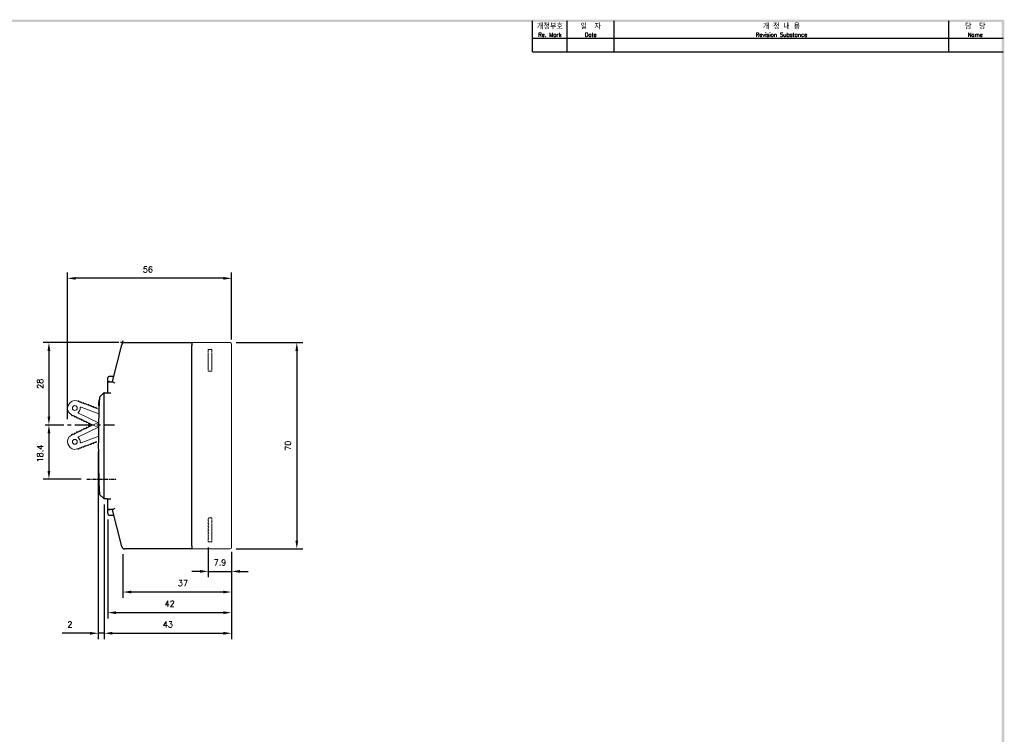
# Model space of a CAD drawing. Extents: x -417 to 860, y -1918 to 556.
# Tile 6 of 6: x 523 to 857, y 310 to 553. Entities that reach past the tile are written whole.
import ezdxf

# ---------------------------------------------------------------- set-up
doc = ezdxf.new("R2010")
doc.units = 0
doc.header["$MEASUREMENT"] = 0
doc.linetypes.add('CENTER', pattern=[2, 1.25, -0.25, 0.25, -0.25])
doc.linetypes.add('HIDDEN', pattern=[0.375, 0.25, -0.125])
doc.layers.get('0').update_dxf_attribs({"linetype": 'CONTINUOUS'})
for name, color, linetype in [('cen', 1, 'CENTER'), ('di', 3, 'CONTINUOUS'), ('DIM', 3, 'CONTINUOUS'), ('dimtaxt', 3, 'CONTINUOUS'), ('dwg', 7, 'CONTINUOUS'), ('text', 3, 'CONTINUOUS'), ('변경', 8, 'CONTINUOUS')]:
    doc.layers.add(name, color=color, linetype=linetype)
doc.styles.add('KIM', font='ROMANS.shx', dxfattribs={"height": 5, "bigfont": 'GSG1.shx'})
doc.styles.get("Standard").update_dxf_attribs({"font": 'romans.shx', "height": 2, "bigfont": 'hgs.shx'})
doc.dimstyles.new('STANDARD$0', dxfattribs={"dimtxt": 5, "dimasz": 5, "dimexe": 1, "dimexo": 2, "dimgap": 2, "dimtad": 1, "dimdec": 4, "dimzin": 12, "dimdsep": 46, "dimtxsty": 'KIM', "dimcen": -1, "dimdle": 0.1, "dimadec": 0, "dimazin": 0, "dimtfac": 1, "dimtdec": 4, "dimtmove": 0, "dimatfit": 3, "dimfxl": 0, "dimtolj": 1, "dimtzin": 0, "dimarcsym": 0})

# ---------------------------------------------------------------- blocks, each defined once
blk = doc.blocks.new('*D947')
at = {"layer": 'DIM'}
for p, q in [((539.48, 417.18), (539.48, 466.95)), ((592.35, 464.95), (542.28, 464.95)), ((595.15, 444.14), (595.15, 466.95))]:
    blk.add_line(p, q, dxfattribs=at)
for points in [[(542.28, 465.41), (542.28, 464.48), (539.48, 464.95)], [(592.35, 465.41), (592.35, 464.48), (595.15, 464.95)]]:
    blk.add_solid(points, dxfattribs=at)
at = {"layer": 'DIM', "insert": (566.78, 467.95), "char_height": 2, "attachment_point": 5}
blk.add_mtext('\\A1;56', dxfattribs=at)
blk = doc.blocks.new('*D948')
at = {"layer": 'DIM'}
for p, q in [((558.31, 371.35), (558.31, 356.48)), ((595.15, 371.64), (595.15, 356.48)), ((592.35, 358.48), (561.11, 358.48))]:
    blk.add_line(p, q, dxfattribs=at)
for points in [[(561.11, 358.95), (561.11, 358.01), (558.31, 358.48)], [(592.35, 358.95), (592.35, 358.01), (595.15, 358.48)]]:
    blk.add_solid(points, dxfattribs=at)
at = {"layer": 'DIM', "insert": (578.65, 361.48), "char_height": 2, "attachment_point": 5}
blk.add_mtext('\\A1;37', dxfattribs=at)
blk = doc.blocks.new('*D949')
at = {"layer": 'DIM'}
for p, q in [((587.25, 373.54), (587.25, 363.48)), ((595.15, 371.64), (595.15, 363.48)), ((584.45, 365.48), (581.65, 365.48)), ((587.25, 365.48), (595.15, 365.48)), ((597.95, 365.48), (600.75, 365.48))]:
    blk.add_line(p, q, dxfattribs=at)
for points in [[(584.45, 365.95), (584.45, 365.01), (587.25, 365.48)], [(597.95, 365.95), (597.95, 365.01), (595.15, 365.48)]]:
    blk.add_solid(points, dxfattribs=at)
at = {"layer": 'DIM', "insert": (591.2, 368.48), "char_height": 2, "attachment_point": 5}
blk.add_mtext('\\A1;7.9', dxfattribs=at)
blk = doc.blocks.new('*D950')
at = {"layer": 'DIM'}
for p, q in [((596.65, 443.14), (619.27, 443.14)), ((617.27, 440.34), (617.27, 375.94)), ((596.65, 373.14), (619.27, 373.14))]:
    blk.add_line(p, q, dxfattribs=at)
for points in [[(616.81, 440.34), (617.74, 440.34), (617.27, 443.14)], [(616.81, 375.94), (617.74, 375.94), (617.27, 373.14)]]:
    blk.add_solid(points, dxfattribs=at)
at = {"layer": 'DIM', "insert": (614.27, 408.14), "char_height": 2, "attachment_point": 5, "rotation": 90}
blk.add_mtext('\\A1;70', dxfattribs=at)
blk = doc.blocks.new('*D940')
at = {"layer": 'DIM'}
for p, q in [((553.15, 383.1), (553.15, 349.48)), ((595.15, 372.14), (595.15, 349.48)), ((555.95, 351.48), (592.35, 351.48))]:
    blk.add_line(p, q, dxfattribs=at)
for points in [[(555.95, 351.95), (555.95, 351.01), (553.15, 351.48)], [(592.35, 351.95), (592.35, 351.01), (595.15, 351.48)]]:
    blk.add_solid(points, dxfattribs=at)
at = {"layer": 'DIM', "insert": (574.15, 354.48), "char_height": 2, "attachment_point": 5}
blk.add_mtext('\\A1;42', dxfattribs=at)
blk = doc.blocks.new('*D941')
at = {"layer": 'DIM'}
for p, q in [((551.95, 388.14), (551.95, 342.48)), ((595.15, 371.89), (595.15, 342.48)), ((554.75, 344.48), (592.35, 344.48))]:
    blk.add_line(p, q, dxfattribs=at)
for points in [[(554.75, 344.95), (554.75, 344.01), (551.95, 344.48)], [(592.35, 344.95), (592.35, 344.01), (595.15, 344.48)]]:
    blk.add_solid(points, dxfattribs=at)
at = {"layer": 'DIM', "insert": (573.55, 347.48), "char_height": 2, "attachment_point": 5}
blk.add_mtext('\\A1;43', dxfattribs=at)
blk = doc.blocks.new('*D943')
at = {"layer": 'DIM'}
for p, q in [((556.92, 443.14), (531.19, 443.14)), ((533.19, 440.34), (533.19, 417.98))]:
    blk.add_line(p, q, dxfattribs=at)
for points in [[(532.73, 440.34), (533.66, 440.34), (533.19, 443.14)], [(532.73, 417.98), (533.66, 417.98), (533.19, 415.18)]]:
    blk.add_solid(points, dxfattribs=at)
at = {"layer": 'DIM', "insert": (530.19, 429.16), "char_height": 2, "attachment_point": 5, "rotation": 90}
blk.add_mtext('\\A1;28', dxfattribs=at)
blk = doc.blocks.new('*D944')
at = {"layer": 'DIM'}
for p, q in [((549.95, 406.14), (549.95, 342.48)), ((551.95, 388.14), (551.95, 342.48)), ((547.15, 344.48), (537.65, 344.48)), ((551.95, 344.48), (549.95, 344.48)), ((554.75, 344.48), (557.55, 344.48))]:
    blk.add_line(p, q, dxfattribs=at)
for points in [[(547.15, 344.95), (547.15, 344.01), (549.95, 344.48)], [(554.75, 344.95), (554.75, 344.01), (551.95, 344.48)]]:
    blk.add_solid(points, dxfattribs=at)
at = {"layer": 'DIM', "insert": (540.31, 347.48), "char_height": 2, "attachment_point": 5}
blk.add_mtext('\\A1;2', dxfattribs=at)
blk = doc.blocks.new('*D945')
at = {"layer": 'DIM'}
for p, q in [((533.19, 412.38), (533.19, 399.54)), ((544.09, 396.74), (531.19, 396.74))]:
    blk.add_line(p, q, dxfattribs=at)
for points in [[(532.73, 412.38), (533.66, 412.38), (533.19, 415.18)], [(532.73, 399.54), (533.66, 399.54), (533.19, 396.74)]]:
    blk.add_solid(points, dxfattribs=at)
at = {"layer": 'DIM', "insert": (530.19, 405.46), "char_height": 2, "attachment_point": 5, "rotation": 90}
blk.add_mtext('\\A1;18.4', dxfattribs=at)

msp = doc.modelspace()

# ---------------------------------------------------------------- linework, layer by layer
for p, q in [((554.709, 429.939), (557.953, 442.392)), ((558.921, 443.14), (581.648, 443.14)), ((581.648, 443.14), (581.648, 442.14)), ((581.648, 374.14), (581.648, 442.14)), ((553.148, 429.426), (553.148, 431.177)), ((555.162, 431.677), (553.648, 431.677)), ((553.148, 426.14), (553.148, 429.426)), ((554.148, 429.796), (554.891, 429.796)), ((551.811, 426.14), (550.338, 424.667)), ((551.948, 426.14), (551.811, 426.14)), ((551.948, 390.14), (551.948, 426.14)), ((551.948, 426.14), (552.948, 426.14)), ((552.948, 426.14), (554.148, 426.14)), ((550.215, 421.811), (550.015, 421.811)), ((550.29, 423.609), (550.09, 423.609)), ((550.342, 391.535), (551.889, 390.14)), ((551.889, 390.14), (551.948, 390.14)), ((552.948, 390.14), (551.948, 390.14)), ((552.948, 390.14), (554.148, 390.14)), ((553.148, 386.853), (553.148, 390.14)), ((553.148, 385.103), (553.148, 386.853)), ((553.648, 384.603), (555.162, 384.603)), ((554.891, 386.483), (554.148, 386.483)), ((557.953, 373.888), (554.709, 386.34)), ((581.648, 374.14), (581.648, 373.14)), ((581.648, 373.14), (558.921, 373.14))]:
    msp.add_line(p, q)
at = {"color": 7, "linetype": 'Continuous', "lineweight": 15}
for p, q in [((562.395, 443.14), (581.648, 443.14)), ((581.648, 443.14), (581.648, 442.14)), ((581.648, 443.14), (594.648, 443.14)), ((581.648, 374.14), (581.648, 442.14)), ((595.148, 442.64), (595.148, 442.14)), ((595.148, 442.14), (595.148, 374.14)), ((539.66, 421.583), (539.891, 422.124)), ((542.689, 423.319), (542.864, 423.253)), ((542.864, 423.253), (542.929, 423.304)), ((543.426, 423.041), (542.864, 423.253)), ((543.411, 423.123), (543.426, 423.041)), ((543.426, 423.041), (543.707, 422.936)), ((543.707, 422.936), (543.772, 422.987)), ((544.268, 422.724), (543.707, 422.936)), ((550.114, 418.92), (544.076, 421.194)), ((544.253, 422.806), (544.268, 422.724)), ((544.268, 422.724), (544.549, 422.619)), ((544.549, 422.619), (544.614, 422.67)), ((545.11, 422.407), (544.549, 422.619)), ((545.095, 422.489), (545.11, 422.407)), ((545.11, 422.407), (545.391, 422.301)), ((545.391, 422.301), (545.456, 422.353)), ((545.953, 422.09), (545.391, 422.301)), ((545.938, 422.172), (545.953, 422.09)), ((545.953, 422.09), (546.233, 421.984)), ((546.233, 421.984), (546.299, 422.036)), ((546.795, 421.773), (546.233, 421.984)), ((546.78, 421.855), (546.795, 421.773)), ((546.795, 421.773), (547.076, 421.667)), ((547.076, 421.667), (547.141, 421.719)), ((547.637, 421.456), (547.076, 421.667)), ((547.622, 421.537), (547.637, 421.456)), ((547.637, 421.456), (547.918, 421.35)), ((547.918, 421.35), (547.983, 421.402)), ((548.48, 421.139), (547.918, 421.35)), ((548.465, 421.22), (548.48, 421.139)), ((548.48, 421.139), (548.76, 421.033)), ((548.76, 421.033), (548.825, 421.085)), ((549.322, 420.821), (548.76, 421.033)), ((549.307, 420.903), (549.322, 420.821)), ((549.322, 420.821), (550.166, 420.503)), ((540.9, 418.655), (540.731, 418.736)), ((540.9, 418.655), (541.441, 418.395)), ((540.908, 418.572), (540.9, 418.655)), ((541.441, 418.395), (541.372, 418.349)), ((541.712, 418.265), (541.441, 418.395)), ((541.712, 418.265), (542.252, 418.006)), ((541.719, 418.183), (541.712, 418.265)), ((542.252, 418.006), (542.183, 417.96)), ((542.523, 417.876), (542.252, 418.006)), ((542.523, 417.876), (543.064, 417.617)), ((542.531, 417.793), (542.523, 417.876)), ((543.064, 417.617), (542.995, 417.571)), ((543.334, 417.487), (543.064, 417.617)), ((543.225, 419.203), (550.035, 415.936)), ((543.334, 417.487), (543.875, 417.227)), ((543.342, 417.404), (543.334, 417.487)), ((543.225, 411.148), (550.035, 414.415)), ((543.875, 417.227), (543.806, 417.181)), ((544.146, 417.097), (543.875, 417.227)), ((544.146, 417.097), (544.687, 416.838)), ((544.154, 417.015), (544.146, 417.097)), ((544.687, 416.838), (544.617, 416.792)), ((544.957, 416.708), (544.687, 416.838)), ((544.957, 416.708), (545.498, 416.449)), ((544.965, 416.625), (544.957, 416.708)), ((545.498, 416.449), (545.429, 416.403)), ((545.769, 416.319), (545.498, 416.449)), ((545.769, 416.319), (546.31, 416.059)), ((545.776, 416.236), (545.769, 416.319)), ((545.769, 414.032), (546.31, 414.291)), ((546.31, 416.059), (546.24, 416.013)), ((546.31, 414.291), (546.24, 414.337)), ((546.58, 415.929), (546.31, 416.059)), ((546.58, 414.421), (546.31, 414.291)), ((546.58, 415.929), (547.121, 415.67)), ((546.588, 415.847), (546.58, 415.929)), ((546.58, 414.421), (547.121, 414.681)), ((546.588, 414.504), (546.58, 414.421)), ((547.121, 415.67), (547.052, 415.624)), ((547.121, 414.681), (547.052, 414.726)), ((550.002, 416.063), (547.121, 414.681)), ((550.002, 414.288), (547.121, 415.67)), ((540.9, 411.696), (540.731, 411.615)), ((540.9, 411.696), (541.441, 411.955)), ((540.908, 411.779), (540.9, 411.696)), ((541.441, 411.955), (541.372, 412.001)), ((541.712, 412.085), (541.441, 411.955)), ((541.712, 412.085), (542.252, 412.345)), ((541.719, 412.168), (541.712, 412.085)), ((542.252, 412.345), (542.183, 412.39)), ((542.523, 412.474), (542.252, 412.345)), ((542.523, 412.474), (543.064, 412.734)), ((542.531, 412.557), (542.523, 412.474)), ((543.064, 412.734), (542.995, 412.78)), ((543.334, 412.864), (543.064, 412.734)), ((543.334, 412.864), (543.875, 413.123)), ((543.342, 412.947), (543.334, 412.864)), ((543.875, 413.123), (543.806, 413.169)), ((544.146, 413.253), (543.875, 413.123)), ((550.114, 411.43), (544.076, 409.157)), ((544.146, 413.253), (544.687, 413.513)), ((544.154, 413.336), (544.146, 413.253)), ((544.687, 413.513), (544.617, 413.558)), ((544.957, 413.642), (544.687, 413.513)), ((544.957, 413.642), (545.498, 413.902)), ((544.965, 413.725), (544.957, 413.642)), ((545.498, 413.902), (545.429, 413.948)), ((545.769, 414.032), (545.498, 413.902)), ((545.776, 414.114), (545.769, 414.032)), ((539.66, 408.767), (539.891, 408.226)), ((544.268, 407.626), (543.707, 407.415)), ((544.253, 407.545), (544.268, 407.626)), ((544.268, 407.626), (544.549, 407.732)), ((545.11, 407.943), (544.549, 407.732)), ((544.549, 407.732), (544.614, 407.68)), ((545.095, 407.862), (545.11, 407.943)), ((545.11, 407.943), (545.391, 408.049)), ((545.953, 408.261), (545.391, 408.049)), ((545.391, 408.049), (545.456, 407.997)), ((545.938, 408.179), (545.953, 408.261)), ((545.953, 408.261), (546.233, 408.366)), ((546.795, 408.578), (546.233, 408.366)), ((546.233, 408.366), (546.299, 408.315)), ((546.78, 408.496), (546.795, 408.578)), ((546.795, 408.578), (547.076, 408.683)), ((547.637, 408.895), (547.076, 408.683)), ((547.076, 408.683), (547.141, 408.632)), ((547.622, 408.813), (547.637, 408.895)), ((547.637, 408.895), (547.918, 409)), ((548.48, 409.212), (547.918, 409)), ((547.918, 409), (547.983, 408.949)), ((548.465, 409.13), (548.48, 409.212)), ((548.48, 409.212), (548.76, 409.318)), ((549.322, 409.529), (548.76, 409.318)), ((548.76, 409.318), (548.825, 409.266)), ((542.689, 407.032), (542.864, 407.098)), ((543.426, 407.309), (542.864, 407.098)), ((542.864, 407.098), (542.929, 407.046)), ((543.411, 407.227), (543.426, 407.309)), ((543.426, 407.309), (543.707, 407.415)), ((543.707, 407.415), (543.772, 407.363)), ((581.648, 374.14), (581.648, 373.14)), ((595.148, 374.14), (595.148, 373.64)), ((581.648, 373.14), (562.148, 373.14)), ((594.648, 373.14), (581.648, 373.14))]:
    msp.add_line(p, q, dxfattribs=at)
at = {"color": 6, "linetype": 'HIDDEN', "lineweight": 15}
for p, q in [((587.248, 440.84), (588.448, 440.84)), ((587.248, 440.84), (587.248, 433.44)), ((588.448, 440.84), (588.448, 433.44)), ((588.448, 433.44), (587.248, 433.44)), ((587.398, 383.54), (587.248, 383.39)), ((587.248, 382.69), (587.248, 383.39)), ((587.248, 382.69), (587.398, 382.54)), ((587.398, 382.54), (587.248, 382.39)), ((587.248, 381.69), (587.248, 382.39)), ((587.248, 381.69), (587.398, 381.54)), ((587.398, 381.54), (587.248, 381.39)), ((587.248, 380.69), (587.248, 381.39)), ((587.298, 383.64), (587.398, 383.54)), ((588.448, 383.64), (587.298, 383.64)), ((588.448, 375.54), (588.448, 383.64)), ((587.248, 380.69), (587.398, 380.54)), ((587.398, 380.54), (587.248, 380.39)), ((587.248, 379.69), (587.248, 380.39)), ((587.248, 379.69), (587.398, 379.54)), ((587.398, 379.54), (587.248, 379.39)), ((587.248, 378.69), (587.248, 379.39)), ((587.248, 378.69), (587.398, 378.54)), ((587.398, 378.54), (587.248, 378.39)), ((587.248, 377.69), (587.248, 378.39)), ((587.248, 377.69), (587.398, 377.54)), ((587.398, 377.54), (587.248, 377.39)), ((587.248, 376.69), (587.248, 377.39)), ((587.248, 376.69), (587.398, 376.54)), ((587.398, 376.54), (587.248, 376.39)), ((587.248, 375.54), (587.248, 376.39)), ((587.248, 375.54), (588.448, 375.54))]:
    msp.add_line(p, q, dxfattribs=at)
at = {"color": 7, "linetype": 'Continuous', "lineweight": 15}
for centre in [(541.983, 420.911), (541.983, 409.44)]:
    msp.add_circle(centre, 0.825, dxfattribs=at)
for centre, radius, start, end in [((558.921, 442.14), 1, 90, 165.39875), ((553.648, 431.177), 0.5, 90, 180), ((553.642, 429.42), 0.494, 89.27862, 179.25998), ((899.948, 408.14), 350, 177.29344, 182.71921), ((899.948, 408.14), 350.2, 177.46821, 177.76261), ((553.642, 386.86), 0.494, 180.74002, 270.72138), ((553.648, 385.103), 0.5, 180, 270), ((558.921, 374.14), 1, 194.60125, 270)]:
    msp.add_arc(centre, radius, start, end)
for centre, radius, start, end in [((594.648, 442.64), 0.5, 0, 90), ((541.683, 420.719), 2.2, 156.86837, 244.36837), ((541.914, 421.26), 2.2, 69.36837, 156.86837), ((543.116, 423.069), 0.3, 10.33213, 128.40462), ((541.983, 420.911), 1.825, 311.02454, 2.71221), ((543.958, 422.752), 0.3, 10.33213, 128.40462), ((544.005, 421.007), 0.2, 69.36837, 182.71221), ((544.8, 422.435), 0.3, 10.33213, 128.40462), ((545.643, 422.118), 0.3, 10.33213, 128.40462), ((546.485, 421.801), 0.3, 10.33213, 128.40462), ((547.327, 421.484), 0.3, 10.33213, 128.40462), ((548.169, 421.167), 0.3, 10.33213, 128.40462), ((549.012, 420.849), 0.3, 10.33213, 128.40462), ((541.206, 418.6), 0.3, 185.33213, 303.40462), ((542.018, 418.211), 0.3, 185.33213, 303.40462), ((542.829, 417.821), 0.3, 185.33213, 303.40462), ((543.312, 419.383), 0.2, 131.02454, 244.36837), ((543.641, 417.432), 0.3, 185.33213, 303.40462), ((544.452, 417.043), 0.3, 185.33213, 303.40462), ((545.264, 416.653), 0.3, 185.33213, 303.40462), ((546.075, 416.264), 0.3, 185.33213, 303.40462), ((546.075, 414.087), 0.3, 56.59538, 174.66787), ((546.887, 415.875), 0.3, 185.33213, 303.40462), ((546.887, 414.476), 0.3, 56.59538, 174.66787), ((541.683, 409.631), 2.2, 115.63163, 203.13163), ((541.206, 411.751), 0.3, 56.59538, 174.66787), ((542.018, 412.14), 0.3, 56.59538, 174.66787), ((542.829, 412.529), 0.3, 56.59538, 174.66787), ((543.312, 410.967), 0.2, 115.63163, 228.97546), ((541.983, 409.44), 1.825, 357.28779, 48.97546), ((543.641, 412.919), 0.3, 56.59538, 174.66787), ((544.452, 413.308), 0.3, 56.59538, 174.66787), ((545.264, 413.697), 0.3, 56.59538, 174.66787), ((541.914, 409.091), 2.2, 203.13163, 290.63163), ((543.958, 407.598), 0.3, 231.59538, 349.66787), ((544.005, 409.344), 0.2, 177.28779, 290.63163), ((544.8, 407.915), 0.3, 231.59538, 349.66787), ((545.643, 408.233), 0.3, 231.59538, 349.66787), ((546.485, 408.55), 0.3, 231.59538, 349.66787), ((547.327, 408.867), 0.3, 231.59538, 349.66787), ((548.169, 409.184), 0.3, 231.59538, 349.66787), ((549.012, 409.501), 0.3, 231.59538, 349.66787), ((543.116, 407.281), 0.3, 231.59538, 349.66787), ((594.648, 373.64), 0.5, 270, 0)]:
    msp.add_arc(centre, radius, start, end, dxfattribs=at)
for points in [[(553.648, 429.913), (553.648, 429.884), (553.7, 429.854), (553.883, 429.81), (554.014, 429.796), (554.148, 429.796)], [(554.891, 429.796), (554.986, 429.766), (555.097, 429.692), (555.332, 429.516), (555.456, 429.412), (555.579, 429.31)], [(554.148, 386.483), (554.014, 386.483), (553.883, 386.469), (553.7, 386.426), (553.648, 386.396), (553.648, 386.366)], [(554.891, 386.483), (554.986, 386.513), (555.097, 386.588), (555.332, 386.764), (555.456, 386.867), (555.579, 386.97)]]:
    msp.add_open_spline(points, degree=3, knots=[0, 0, 0, 0, 0.5, 0.5, 1, 1, 1, 1])
for points in [[(554.891, 429.796), (554.76, 429.838), (554.696, 429.889), (554.709, 429.939)], [(554.709, 386.34), (554.696, 386.39), (554.758, 386.441), (554.891, 386.483)]]:
    msp.add_open_spline(points, degree=3)
at = {"layer": 'cen'}
msp.add_line((546.092, 396.74), (556.11, 396.74), dxfattribs=at)
at = {"layer": 'DIM', "color": 1, "linetype": 'CENTER', "ltscale": 5}
msp.add_line((531.959, 415.175), (555.409, 415.175), dxfattribs=at)
at = {"layer": 'dimtaxt'}
for p, q in [((708.992, 541.815), (708.992, 552.315)), ((724.952, 541.815), (724.952, 552.315)), ((838.39, 541.815), (838.39, 552.315)), ((697.232, 546.435), (856.832, 546.435)), ((697.232, 541.815), (856.832, 541.815))]:
    msp.add_line(p, q, dxfattribs=at)
at = {"layer": 'dwg'}
for points in [[(171.812, 552.735), (172.652, 551.895), (857.252, 552.735), (856.412, 551.895)], [(857.252, 552.735), (856.412, 551.895), (857.252, 70.575), (856.412, 71.415)]]:
    msp.add_trace(points, dxfattribs=at)
at = {"layer": 'text'}
msp.add_line((697.232, 541.815), (697.232, 552.315), dxfattribs=at)
at = {"layer": '변경'}
for p, q in [((558.421, 443.14), (557.421, 443.14)), ((558.079, 442.876), (558.331, 443.843))]:
    msp.add_line(p, q, dxfattribs=at)

# ---------------------------------------------------------------- texts
at = {"layer": 'di', "attachment_point": 5}
for s, insert, char_height, width in [('개정부호\\P{\\H0.72727x;Re. Mark}', (703.112, 549.165), 1.848, 11.76), ('{\\H1.1x;일  자}\\P{\\H0.8x;Date}', (716.972, 549.165), 1.68, 15.96), ('{\\H1.1x;개 정 내 용\\P\\H0.72727x;Revision Substance}', (781.671, 549.165), 1.68, 113.43753), ('담  당\\P{\\H0.72727x;Name}', (847.401, 549.165), 1.848, 18.02247)]:
    msp.add_mtext(s, dxfattribs=dict(at, insert=insert, char_height=char_height, width=width))

# ---------------------------------------------------------------- dimensions: what is measured, and where the dimension line sits
at = {"layer": 'DIM'}
for base, p1, p2, text, override, picture, middle in [((539.483, 464.947), (595.148, 442.14), (539.483, 415.175), '56', {"dimtxt": 3, "dimasz": 2.8, "dimexe": 2, "dimdec": 1, "dimzin": 8, "dimtxsty": 'Standard', "dimcen": 0, "dimclrd": 256, "dimclre": 256, "dimclrt": 256, "dimadec": 2, "dimazin": 2, "dimtfac": 0.6, "dimtdec": 2, "dimtzin": 8, "dimlwd": 65535, "dimlwe": 65535, "dimarcsym": 1}, '*D947', (566.777, 464.947)), ((551.948, 344.479), (549.948, 408.14), (551.948, 390.14), '2', {"dimtxt": 3, "dimasz": 2.8, "dimexe": 2, "dimdec": 2, "dimzin": 8, "dimtxsty": 'Standard', "dimcen": 0, "dimclrd": 256, "dimclre": 256, "dimclrt": 256, "dimadec": 2, "dimazin": 2, "dimtfac": 0.6, "dimtdec": 2, "dimtzin": 8, "dimlwd": 65535, "dimlwe": 65535, "dimarcsym": 1}, '*D944', (540.314, 344.479)), ((595.148, 344.479), (551.948, 390.14), (595.148, 373.89), '43', {"dimtxt": 3, "dimasz": 2.8, "dimexe": 2, "dimdec": 2, "dimzin": 8, "dimtxsty": 'Standard', "dimcen": 0, "dimclrd": 256, "dimclre": 256, "dimclrt": 256, "dimadec": 2, "dimazin": 2, "dimtfac": 0.6, "dimtdec": 2, "dimtmove": 0, "dimtzin": 8, "dimlwd": 65535, "dimlwe": 65535, "dimarcsym": 1}, '*D941', (573.548, 344.479)), ((558.309, 358.479), (595.148, 373.64), (558.309, 373.348), '37', {"dimtxt": 3, "dimasz": 2.8, "dimexe": 2, "dimdec": 1, "dimzin": 8, "dimtxsty": 'Standard', "dimcen": 0, "dimclrd": 256, "dimclre": 256, "dimclrt": 256, "dimadec": 2, "dimazin": 2, "dimtfac": 0.6, "dimtdec": 2, "dimtmove": 0, "dimtzin": 8, "dimlwd": 65535, "dimlwe": 65535, "dimarcsym": 1}, '*D948', (578.648, 358.479))]:
    dim = msp.add_linear_dim(base=base, p1=p1, p2=p2, text=text, dimstyle='STANDARD$0', override=override, dxfattribs=at)
    dim.commit()
    dim.dimension.update_dxf_attribs({"geometry": picture, "text_midpoint": middle, "dimtype": 160})
dim = msp.add_linear_dim(base=(533.193, 415.175), p1=(558.921, 443.14), p2=(533.193, 415.175), angle=90, text='28', dimstyle='STANDARD$0', override={"dimtxt": 3, "dimasz": 2.8, "dimexe": 2, "dimdec": 2, "dimzin": 8, "dimtxsty": 'Standard', "dimcen": 0, "dimclrd": 256, "dimclre": 256, "dimclrt": 256, "dimadec": 2, "dimazin": 2, "dimtfac": 0.6, "dimtdec": 2, "dimtzin": 8, "dimlwd": 65535, "dimlwe": 65535, "dimarcsym": 1}, dxfattribs=at)
dim.commit()
dim.dimension.update_dxf_attribs({"geometry": '*D943', "text_midpoint": (530.193, 429.157)})
dim = msp.add_linear_dim(base=(617.274, 373.14), p1=(594.648, 443.14), p2=(594.648, 373.14), angle=90, dimstyle='STANDARD$0', override={"dimtxt": 3, "dimasz": 2.8, "dimexe": 2, "dimdec": 2, "dimzin": 8, "dimtxsty": 'Standard', "dimcen": 0, "dimclrd": 256, "dimclre": 256, "dimclrt": 256, "dimadec": 2, "dimazin": 2, "dimtfac": 0.6, "dimtdec": 2, "dimtzin": 8, "dimlwd": 65535, "dimlwe": 65535, "dimarcsym": 1}, dxfattribs=at)
dim.commit()
dim.dimension.update_dxf_attribs({"geometry": '*D950', "text_midpoint": (614.274, 408.14)})
dim = msp.add_linear_dim(base=(533.193, 396.74), p1=(533.193, 415.175), p2=(546.092, 396.74), angle=90, text='18.4', dimstyle='STANDARD$0', override={"dimtxt": 3, "dimasz": 2.8, "dimexe": 2, "dimdec": 2, "dimzin": 8, "dimtxsty": 'Standard', "dimcen": 0, "dimclrd": 256, "dimclre": 256, "dimclrt": 256, "dimadec": 2, "dimazin": 2, "dimtfac": 0.6, "dimtdec": 2, "dimtzin": 8, "dimlwd": 65535, "dimlwe": 65535, "dimarcsym": 1}, dxfattribs=at)
dim.commit()
dim.dimension.update_dxf_attribs({"geometry": '*D945', "text_midpoint": (533.193, 405.464), "dimtype": 160})
for base, p1, p2, picture, middle in [((595.148, 351.479), (553.148, 385.103), (595.148, 374.14), '*D940', (574.148, 351.479)), ((595.148, 365.479), (587.248, 375.54), (595.148, 373.639), '*D949', (591.198, 365.479))]:
    dim = msp.add_linear_dim(base=base, p1=p1, p2=p2, dimstyle='STANDARD$0', override={"dimtxt": 3, "dimasz": 2.8, "dimexe": 2, "dimdec": 2, "dimzin": 8, "dimtxsty": 'Standard', "dimcen": 0, "dimclrd": 256, "dimclre": 256, "dimclrt": 256, "dimadec": 2, "dimazin": 2, "dimtfac": 0.6, "dimtdec": 2, "dimtmove": 0, "dimtzin": 8, "dimlwd": 65535, "dimlwe": 65535, "dimarcsym": 1}, dxfattribs=at)
    dim.commit()
    dim.dimension.update_dxf_attribs({"geometry": picture, "text_midpoint": middle, "dimtype": 160})

doc.saveas('drawing.dxf')
